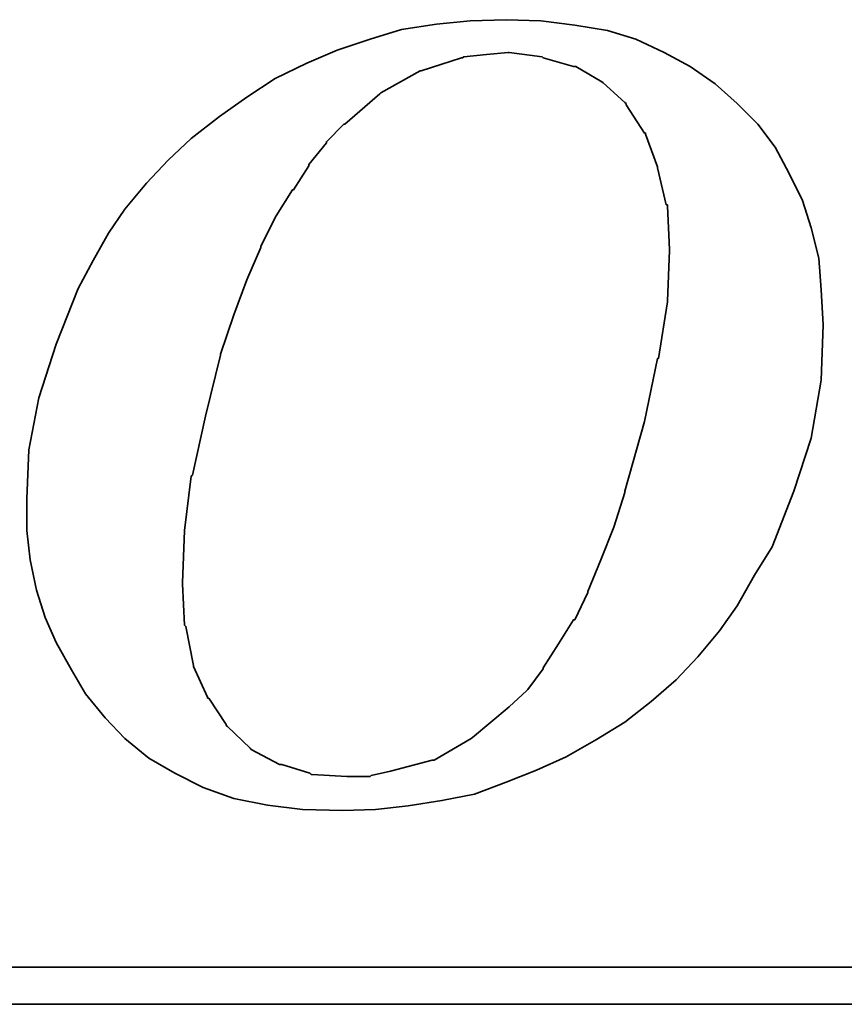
# Model space of a CAD drawing. Header units: millimetres. Extents: x -69 to 243, y -95 to 112.
# Tile 43 of 50: x 160.22 to 161.88, y 2.12 to 4.1. Entities that reach past the tile are written whole.
import ezdxf

# ---------------------------------------------------------------- set-up
doc = ezdxf.new("R2010")
doc.units = ezdxf.units.MM
doc.layers.add('DIM', color=4, linetype='Continuous')
doc.layers.add('layer 1', color=7, linetype='Continuous')

# ---------------------------------------------------------------- blocks, each defined once
blk = doc.blocks.new('TBI MOTION logo(完整正式版)')
at = {"layer": 'layer 1', "color": 22, "lineweight": 35}
for points, knots in [([(35.79625, -6.98375), (35.79625, -6.98375), (36.23125, -7.43875), (36.23125, -7.43875), (36.23125, -7.43875), (36.23125, -7.43875), (36.75625, -7.87125), (36.75625, -7.87125), (36.75625, -7.87125), (36.75625, -7.87125), (37.33125, -8.20375), (37.33125, -8.20375), (37.33125, -8.20375), (37.33125, -8.20375), (37.95625, -8.51875), (37.95625, -8.51875), (37.95625, -8.51875), (37.95625, -8.51875), (38.62625, -8.75875), (38.62625, -8.75875), (38.62625, -8.75875), (38.62625, -8.75875), (39.37125, -8.90375), (39.37125, -8.90375), (39.37125, -8.90375), (39.37125, -8.90375), (40.14125, -8.99875), (40.14125, -8.99875), (40.14125, -8.99875), (40.14125, -8.99875), (41.02625, -9.02375), (41.02625, -9.02375), (41.02625, -9.02375), (41.02625, -9.02375), (41.74625, -8.99875), (41.74625, -8.99875), (41.74625, -8.99875), (41.74625, -8.99875), (42.46625, -8.92375), (42.46625, -8.92375), (42.46625, -8.92375), (42.46625, -8.92375), (43.21125, -8.80625), (43.21125, -8.80625), (43.21125, -8.80625), (43.21125, -8.80625), (43.93125, -8.66375), (43.93125, -8.66375), (43.93125, -8.66375), (43.93125, -8.66375), (44.62625, -8.39875), (44.62625, -8.39875), (44.62625, -8.39875), (44.62625, -8.39875), (45.29625, -8.13375), (45.29625, -8.13375), (45.29625, -8.13375), (45.29625, -8.13375), (45.94625, -7.84375), (45.94625, -7.84375), (45.94625, -7.84375), (45.94625, -7.84375), (46.61625, -7.46375), (46.61625, -7.46375), (46.61625, -7.46375), (46.61625, -7.46375), (47.24125, -7.07875), (47.24125, -7.07875), (47.24125, -7.07875), (47.24125, -7.07875), (47.81625, -6.62375), (47.81625, -6.62375), (47.81625, -6.62375), (47.81625, -6.62375), (48.36875, -6.14375), (48.36875, -6.14375), (48.36875, -6.14375), (48.36875, -6.14375), (48.84625, -5.64125), (48.84625, -5.64125), (48.84625, -5.64125), (48.84625, -5.64125), (49.32625, -5.06375), (49.32625, -5.06375), (49.32625, -5.06375), (49.32625, -5.06375), (49.71125, -4.51374), (49.71125, -4.51374), (49.71125, -4.51374), (49.71125, -4.51374), (50.09625, -3.83874), (50.09625, -3.83874), (50.09625, -3.83874), (50.09625, -3.83874), (50.48125, -3.21374), (50.48125, -3.21374), (50.48125, -3.21374), (50.48125, -3.21374), (50.96125, -1.99125), (50.96125, -1.99125), (50.96125, -1.99125), (50.96125, -1.99125), (51.34375, -0.81875), (51.34375, -0.81875), (51.34375, -0.81875), (51.34375, -0.81875), (51.56125, 0.45624), (51.56125, 0.45624), (51.56125, 0.45624), (51.56125, 0.45624), (51.60625, 1.67624), (51.60625, 1.67624), (51.60625, 1.67624), (51.60625, 1.67624), (51.56125, 2.44625), (51.56125, 2.44625), (51.56125, 2.44625), (51.56125, 2.44625), (51.51125, 3.14125), (51.51125, 3.14125), (51.51125, 3.14125), (51.51125, 3.14125), (51.34375, 3.81125), (51.34375, 3.81125), (51.34375, 3.81125), (51.34375, 3.81125), (51.15125, 4.41125), (51.15125, 4.41125), (51.15125, 4.41125), (51.15125, 4.41125), (50.86125, 5.01125), (50.86125, 5.01125), (50.86125, 5.01125), (50.86125, 5.01125), (50.55125, 5.58875), (50.55125, 5.58875), (50.55125, 5.58875), (50.55125, 5.58875), (50.16625, 6.09125), (50.16625, 6.09125), (50.16625, 6.09125), (50.16625, 6.09125), (49.71125, 6.54875), (49.71125, 6.54875), (49.71125, 6.54875), (49.71125, 6.54875), (49.23125, 6.98125), (49.23125, 6.98125), (49.23125, 6.98125), (49.23125, 6.98125), (48.67875, 7.36625), (48.67875, 7.36625), (48.67875, 7.36625), (48.67875, 7.36625), (48.10375, 7.67625), (48.10375, 7.67625), (48.10375, 7.67625), (48.10375, 7.67625), (47.48125, 7.96375), (47.48125, 7.96375), (47.48125, 7.96375), (47.48125, 7.96375), (46.85625, 8.15625), (46.85625, 8.15625), (46.85625, 8.15625), (46.85625, 8.15625), (46.13625, 8.27624), (46.13625, 8.27624), (46.13625, 8.27624), (46.13625, 8.27624), (45.39125, 8.37125), (45.39125, 8.37125), (45.39125, 8.37125), (45.39125, 8.37125), (44.62625, 8.39624), (44.62625, 8.39624), (44.62625, 8.39624), (44.62625, 8.39624), (43.83625, 8.37125), (43.83625, 8.37125), (43.83625, 8.37125), (43.83625, 8.37125), (43.09125, 8.30125), (43.09125, 8.30125), (43.09125, 8.30125), (43.09125, 8.30125), (42.32125, 8.18125), (42.32125, 8.18125), (42.32125, 8.18125), (42.32125, 8.18125), (41.62875, 7.96375), (41.62875, 7.96375), (41.62875, 7.96375), (41.62875, 7.96375), (40.90625, 7.72625), (40.90625, 7.72625), (40.90625, 7.72625), (40.90625, 7.72625), (40.23624, 7.43625), (40.23624, 7.43625), (40.23624, 7.43625), (40.23624, 7.43625), (39.54124, 7.10125), (39.54124, 7.10125), (39.54124, 7.10125), (39.54124, 7.10125), (38.91625, 6.69125), (38.91625, 6.69125), (38.91625, 6.69125), (38.91625, 6.69125), (38.31625, 6.26125), (38.31625, 6.26125), (38.31625, 6.26125), (38.31625, 6.26125), (37.69125, 5.78125), (37.69125, 5.78125), (37.69125, 5.78125), (37.69125, 5.78125), (37.18625, 5.30125), (37.18625, 5.30125), (37.18625, 5.30125), (37.18625, 5.30125), (36.70625, 4.79624), (36.70625, 4.79624), (36.70625, 4.79624), (36.70625, 4.79624), (36.23125, 4.22125), (36.23125, 4.22125), (36.23125, 4.22125), (36.23125, 4.22125), (35.87124, 3.69375), (35.87124, 3.69375), (35.87124, 3.69375), (35.87124, 3.69375), (35.53125, 3.09125), (35.53125, 3.09125), (35.53125, 3.09125), (35.53125, 3.09125), (35.19875, 2.47125), (35.19875, 2.47125), (35.19875, 2.47125), (35.19875, 2.47125), (34.71625, 1.24625), (34.71625, 1.24625), (34.71625, 1.24625), (34.71625, 1.24625), (34.33125, 0.06874), (34.33125, 0.06874), (34.33125, 0.06874), (34.33125, 0.06874), (34.11625, -1.07875), (34.11625, -1.07875), (34.11625, -1.07875), (34.11625, -1.07875), (34.07125, -2.15875), (34.07125, -2.15875), (34.07125, -2.15875), (34.07125, -2.15875), (34.07125, -2.85375), (34.07125, -2.85375), (34.07125, -2.85375), (34.07125, -2.85375), (34.14125, -3.50375), (34.14125, -3.50375), (34.14125, -3.50375), (34.14125, -3.50375), (34.28625, -4.17375), (34.28625, -4.17375), (34.28625, -4.17375), (34.28625, -4.17375), (34.47625, -4.77624), (34.47625, -4.77624), (34.47625, -4.77624), (34.47625, -4.77624), (34.71625, -5.32625), (34.71625, -5.32625), (34.71625, -5.32625), (34.71625, -5.32625), (35.05375, -5.92875), (35.05375, -5.92875), (35.05375, -5.92875), (35.05375, -5.92875), (35.36375, -6.45375), (35.36375, -6.45375), (35.36375, -6.45375), (35.36375, -6.45375), (35.79625, -6.98375), (35.79625, -6.98375)], [0, 0, 0, 0, 0.01388889, 0.01388889, 0.01388889, 0.01388889, 0.02777778, 0.02777778, 0.02777778, 0.02777778, 0.04166667, 0.04166667, 0.04166667, 0.04166667, 0.05555556, 0.05555556, 0.05555556, 0.05555556, 0.06944444, 0.06944444, 0.06944444, 0.06944444, 0.08333333, 0.08333333, 0.08333333, 0.08333333, 0.09722222, 0.09722222, 0.09722222, 0.09722222, 0.11111111, 0.11111111, 0.11111111, 0.11111111, 0.125, 0.125, 0.125, 0.125, 0.13888889, 0.13888889, 0.13888889, 0.13888889, 0.15277778, 0.15277778, 0.15277778, 0.15277778, 0.16666667, 0.16666667, 0.16666667, 0.16666667, 0.18055556, 0.18055556, 0.18055556, 0.18055556, 0.19444444, 0.19444444, 0.19444444, 0.19444444, 0.20833333, 0.20833333, 0.20833333, 0.20833333, 0.22222222, 0.22222222, 0.22222222, 0.22222222, 0.23611111, 0.23611111, 0.23611111, 0.23611111, 0.25, 0.25, 0.25, 0.25, 0.26388889, 0.26388889, 0.26388889, 0.26388889, 0.27777778, 0.27777778, 0.27777778, 0.27777778, 0.29166667, 0.29166667, 0.29166667, 0.29166667, 0.30555556, 0.30555556, 0.30555556, 0.30555556, 0.31944444, 0.31944444, 0.31944444, 0.31944444, 0.33333333, 0.33333333, 0.33333333, 0.33333333, 0.34722222, 0.34722222, 0.34722222, 0.34722222, 0.36111111, 0.36111111, 0.36111111, 0.36111111, 0.375, 0.375, 0.375, 0.375, 0.38888889, 0.38888889, 0.38888889, 0.38888889, 0.40277778, 0.40277778, 0.40277778, 0.40277778, 0.41666667, 0.41666667, 0.41666667, 0.41666667, 0.43055556, 0.43055556, 0.43055556, 0.43055556, 0.44444444, 0.44444444, 0.44444444, 0.44444444, 0.45833333, 0.45833333, 0.45833333, 0.45833333, 0.47222222, 0.47222222, 0.47222222, 0.47222222, 0.48611111, 0.48611111, 0.48611111, 0.48611111, 0.5, 0.5, 0.5, 0.5, 0.51388889, 0.51388889, 0.51388889, 0.51388889, 0.52777778, 0.52777778, 0.52777778, 0.52777778, 0.54166667, 0.54166667, 0.54166667, 0.54166667, 0.55555556, 0.55555556, 0.55555556, 0.55555556, 0.56944444, 0.56944444, 0.56944444, 0.56944444, 0.58333333, 0.58333333, 0.58333333, 0.58333333, 0.59722222, 0.59722222, 0.59722222, 0.59722222, 0.61111111, 0.61111111, 0.61111111, 0.61111111, 0.625, 0.625, 0.625, 0.625, 0.63888889, 0.63888889, 0.63888889, 0.63888889, 0.65277778, 0.65277778, 0.65277778, 0.65277778, 0.66666667, 0.66666667, 0.66666667, 0.66666667, 0.68055556, 0.68055556, 0.68055556, 0.68055556, 0.69444444, 0.69444444, 0.69444444, 0.69444444, 0.70833333, 0.70833333, 0.70833333, 0.70833333, 0.72222222, 0.72222222, 0.72222222, 0.72222222, 0.73611111, 0.73611111, 0.73611111, 0.73611111, 0.75, 0.75, 0.75, 0.75, 0.76388889, 0.76388889, 0.76388889, 0.76388889, 0.77777778, 0.77777778, 0.77777778, 0.77777778, 0.79166667, 0.79166667, 0.79166667, 0.79166667, 0.80555556, 0.80555556, 0.80555556, 0.80555556, 0.81944444, 0.81944444, 0.81944444, 0.81944444, 0.83333333, 0.83333333, 0.83333333, 0.83333333, 0.84722222, 0.84722222, 0.84722222, 0.84722222, 0.86111111, 0.86111111, 0.86111111, 0.86111111, 0.875, 0.875, 0.875, 0.875, 0.88888889, 0.88888889, 0.88888889, 0.88888889, 0.90277778, 0.90277778, 0.90277778, 0.90277778, 0.91666667, 0.91666667, 0.91666667, 0.91666667, 0.93055556, 0.93055556, 0.93055556, 0.93055556, 0.94444444, 0.94444444, 0.94444444, 0.94444444, 0.95833333, 0.95833333, 0.95833333, 0.95833333, 0.97222222, 0.97222222, 0.97222222, 0.97222222, 0.98611111, 0.98611111, 0.98611111, 0.98611111, 1, 1, 1, 1]), ([(38.33875, 1.03124), (38.33875, 1.03124), (38.62625, 1.89625), (38.62625, 1.89625), (38.62625, 1.89625), (38.62625, 1.89625), (38.91625, 2.66375), (38.91625, 2.66375), (38.91625, 2.66375), (38.91625, 2.66375), (39.22625, 3.38125), (39.22625, 3.38125), (39.22625, 3.38125), (39.22625, 3.38125), (39.22625, 3.40624), (39.22625, 3.40624), (39.22625, 3.40624), (39.22625, 3.40624), (39.56124, 4.07624), (39.56124, 4.07624), (39.56124, 4.07624), (39.56124, 4.07624), (39.92125, 4.65125), (39.92125, 4.65125), (39.92125, 4.65125), (39.92125, 4.65125), (39.94625, 4.65125), (39.94625, 4.65125), (39.94625, 4.65125), (39.94625, 4.65125), (40.28125, 5.17875), (40.28125, 5.17875), (40.28125, 5.17875), (40.28125, 5.17875), (40.28125, 5.20375), (40.28125, 5.20375), (40.28125, 5.20375), (40.28125, 5.20375), (40.66875, 5.68625), (40.66875, 5.68625), (40.66875, 5.68625), (40.66875, 5.68625), (40.66875, 5.70625), (40.66875, 5.70625), (40.66875, 5.70625), (40.66875, 5.70625), (41.05124, 6.09125), (41.05124, 6.09125), (41.05124, 6.09125), (41.05124, 6.09125), (41.07625, 6.09125), (41.07625, 6.09125), (41.07625, 6.09125), (41.07625, 6.09125), (41.84125, 6.76625), (41.84125, 6.76625), (41.84125, 6.76625), (41.84125, 6.76625), (41.86625, 6.78625), (41.86625, 6.78625), (41.86625, 6.78625), (41.86625, 6.78625), (42.73125, 7.26624), (42.73125, 7.26624), (42.73125, 7.26624), (42.73125, 7.26624), (42.75625, 7.26624), (42.75625, 7.26624), (42.75625, 7.26624), (42.75625, 7.26624), (43.18625, 7.41125), (43.18625, 7.41125), (43.18625, 7.41125), (43.18625, 7.41125), (43.64125, 7.55625), (43.64125, 7.55625), (43.64125, 7.55625), (43.64125, 7.55625), (43.66625, 7.55625), (43.66625, 7.55625), (43.66625, 7.55625), (43.66625, 7.55625), (43.69125, 7.58124), (43.69125, 7.58124), (43.69125, 7.58124), (43.69125, 7.58124), (44.19125, 7.62625), (44.19125, 7.62625), (44.19125, 7.62625), (44.19125, 7.62625), (44.67125, 7.67625), (44.67125, 7.67625), (44.67125, 7.67625), (44.67125, 7.67625), (44.69625, 7.67625), (44.69625, 7.67625), (44.69625, 7.67625), (44.69625, 7.67625), (45.41875, 7.58124), (45.41875, 7.58124), (45.41875, 7.58124), (45.41875, 7.58124), (45.44125, 7.55625), (45.44125, 7.55625), (45.44125, 7.55625), (45.44125, 7.55625), (46.11125, 7.36625), (46.11125, 7.36625), (46.11125, 7.36625), (46.11125, 7.36625), (46.13625, 7.36625), (46.13625, 7.36625), (46.13625, 7.36625), (46.13625, 7.36625), (46.15875, 7.36625), (46.15875, 7.36625), (46.15875, 7.36625), (46.15875, 7.36625), (46.73625, 7.02624), (46.73625, 7.02624), (46.73625, 7.02624), (46.73625, 7.02624), (46.76125, 7.00624), (46.76125, 7.00624), (46.76125, 7.00624), (46.76125, 7.00624), (47.24125, 6.57124), (47.24125, 6.57124), (47.24125, 6.57124), (47.24125, 6.57124), (47.26625, 6.54875), (47.26625, 6.54875), (47.26625, 6.54875), (47.26625, 6.54875), (47.26625, 6.52375), (47.26625, 6.52375), (47.26625, 6.52375), (47.26625, 6.52375), (47.67375, 5.89875), (47.67375, 5.89875), (47.67375, 5.89875), (47.67375, 5.89875), (47.69625, 5.89875), (47.69625, 5.89875), (47.69625, 5.89875), (47.69625, 5.89875), (47.69625, 5.87625), (47.69625, 5.87625), (47.69625, 5.87625), (47.69625, 5.87625), (47.96125, 5.15625), (47.96125, 5.15625), (47.96125, 5.15625), (47.96125, 5.15625), (47.96125, 5.13125), (47.96125, 5.13125), (47.96125, 5.13125), (47.96125, 5.13125), (48.15125, 4.31875), (48.15125, 4.31875), (48.15125, 4.31875), (48.15125, 4.31875), (48.17625, 4.31875), (48.17625, 4.31875), (48.17625, 4.31875), (48.17625, 4.31875), (48.17625, 4.29125), (48.17625, 4.29125), (48.17625, 4.29125), (48.17625, 4.29125), (48.22625, 3.33125), (48.22625, 3.33125), (48.22625, 3.33125), (48.22625, 3.33125), (48.22625, 3.30875), (48.22625, 3.30875), (48.22625, 3.30875), (48.22625, 3.30875), (48.17625, 2.20624), (48.17625, 2.20624), (48.17625, 2.20624), (48.17625, 2.20624), (48.17625, 2.18124), (48.17625, 2.18124), (48.17625, 2.18124), (48.17625, 2.18124), (47.98375, 0.93624), (47.98375, 0.93624), (47.98375, 0.93624), (47.98375, 0.93624), (47.96125, 0.93624), (47.96125, 0.93624), (47.96125, 0.93624), (47.96125, 0.93624), (47.67375, -0.45874), (47.67375, -0.45874), (47.67375, -0.45874), (47.67375, -0.45874), (47.24125, -1.99125), (47.24125, -1.99125), (47.24125, -1.99125), (47.24125, -1.99125), (47.24125, -2.01874), (47.24125, -2.01874), (47.24125, -2.01874), (47.24125, -2.01874), (47.00125, -2.78375), (47.00125, -2.78375), (47.00125, -2.78375), (47.00125, -2.78375), (46.71125, -3.50375), (46.71125, -3.50375), (46.71125, -3.50375), (46.71125, -3.50375), (46.42625, -4.19875), (46.42625, -4.19875), (46.42625, -4.19875), (46.42625, -4.19875), (46.42625, -4.22375), (46.42625, -4.22375), (46.42625, -4.22375), (46.42625, -4.22375), (46.13625, -4.82374), (46.13625, -4.82374), (46.13625, -4.82374), (46.13625, -4.82374), (46.11125, -4.82374), (46.11125, -4.82374), (46.11125, -4.82374), (46.11125, -4.82374), (45.77625, -5.35125), (45.77625, -5.35125), (45.77625, -5.35125), (45.77625, -5.35125), (45.44125, -5.87875), (45.44125, -5.87875), (45.44125, -5.87875), (45.44125, -5.87875), (45.44125, -5.90375), (45.44125, -5.90375), (45.44125, -5.90375), (45.44125, -5.90375), (45.10625, -6.35875), (45.10625, -6.35875), (45.10625, -6.35875), (45.10625, -6.35875), (45.08125, -6.38375), (45.08125, -6.38375), (45.08125, -6.38375), (45.08125, -6.38375), (44.69625, -6.74375), (44.69625, -6.74375), (44.69625, -6.74375), (44.69625, -6.74375), (43.88375, -7.41625), (43.88375, -7.41625), (43.88375, -7.41625), (43.88375, -7.41625), (43.85625, -7.43875), (43.85625, -7.43875), (43.85625, -7.43875), (43.85625, -7.43875), (43.04125, -7.91875), (43.04125, -7.91875), (43.04125, -7.91875), (43.04125, -7.91875), (43.01625, -7.91875), (43.01625, -7.91875), (43.01625, -7.91875), (43.01625, -7.91875), (42.99625, -7.91875), (42.99625, -7.91875), (42.99625, -7.91875), (42.99625, -7.91875), (42.08125, -8.15875), (42.08125, -8.15875), (42.08125, -8.15875), (42.08125, -8.15875), (41.65125, -8.25625), (41.65125, -8.25625), (41.65125, -8.25625), (41.65125, -8.25625), (41.62875, -8.27875), (41.62875, -8.27875), (41.62875, -8.27875), (41.62875, -8.27875), (41.60125, -8.27875), (41.60125, -8.27875), (41.60125, -8.27875), (41.60125, -8.27875), (41.12125, -8.27875), (41.12125, -8.27875), (41.12125, -8.27875), (41.12125, -8.27875), (40.35624, -8.23125), (40.35624, -8.23125), (40.35624, -8.23125), (40.35624, -8.23125), (40.33125, -8.23125), (40.33125, -8.23125), (40.33125, -8.23125), (40.33125, -8.23125), (40.30625, -8.20375), (40.30625, -8.20375), (40.30625, -8.20375), (40.30625, -8.20375), (39.68375, -8.01375), (39.68375, -8.01375), (39.68375, -8.01375), (39.68375, -8.01375), (39.66124, -8.01375), (39.66124, -8.01375), (39.66124, -8.01375), (39.66124, -8.01375), (39.63625, -8.01375), (39.63625, -8.01375), (39.63625, -8.01375), (39.63625, -8.01375), (39.01125, -7.67875), (39.01125, -7.67875), (39.01125, -7.67875), (39.01125, -7.67875), (38.98875, -7.65375), (38.98875, -7.65375), (38.98875, -7.65375), (38.98875, -7.65375), (38.48625, -7.17375), (38.48625, -7.17375), (38.48625, -7.17375), (38.48625, -7.17375), (38.45875, -7.14875), (38.45875, -7.14875), (38.45875, -7.14875), (38.45875, -7.14875), (38.45875, -7.12875), (38.45875, -7.12875), (38.45875, -7.12875), (38.45875, -7.12875), (38.07625, -6.54875), (38.07625, -6.54875), (38.07625, -6.54875), (38.07625, -6.54875), (38.05125, -6.54875), (38.05125, -6.54875), (38.05125, -6.54875), (38.05125, -6.54875), (38.05125, -6.52875), (38.05125, -6.52875), (38.05125, -6.52875), (38.05125, -6.52875), (37.74125, -5.85375), (37.74125, -5.85375), (37.74125, -5.85375), (37.74125, -5.85375), (37.74125, -5.82875), (37.74125, -5.82875), (37.74125, -5.82875), (37.74125, -5.82875), (37.57375, -4.96875), (37.57375, -4.96875), (37.57375, -4.96875), (37.57375, -4.96875), (37.54625, -4.94375), (37.54625, -4.94375), (37.54625, -4.94375), (37.54625, -4.94375), (37.50125, -4.03375), (37.50125, -4.03375), (37.50125, -4.03375), (37.50125, -4.03375), (37.50125, -4.00875), (37.50125, -4.00875), (37.50125, -4.00875), (37.50125, -4.00875), (37.54625, -2.85375), (37.54625, -2.85375), (37.54625, -2.85375), (37.54625, -2.85375), (37.69125, -1.65875), (37.69125, -1.65875), (37.69125, -1.65875), (37.69125, -1.65875), (37.71624, -1.63375), (37.71624, -1.63375), (37.71624, -1.63375), (37.71624, -1.63375), (38.00375, -0.33875), (38.00375, -0.33875), (38.00375, -0.33875), (38.00375, -0.33875), (38.33875, 1.00624), (38.33875, 1.00624), (38.33875, 1.00624), (38.33875, 1.00624), (38.33875, 1.03124), (38.33875, 1.03124)], [0, 0, 0, 0, 0.01010101, 0.01010101, 0.01010101, 0.01010101, 0.02020202, 0.02020202, 0.02020202, 0.02020202, 0.03030303, 0.03030303, 0.03030303, 0.03030303, 0.04040404, 0.04040404, 0.04040404, 0.04040404, 0.05050505, 0.05050505, 0.05050505, 0.05050505, 0.06060606, 0.06060606, 0.06060606, 0.06060606, 0.07070707, 0.07070707, 0.07070707, 0.07070707, 0.08080808, 0.08080808, 0.08080808, 0.08080808, 0.09090909, 0.09090909, 0.09090909, 0.09090909, 0.1010101, 0.1010101, 0.1010101, 0.1010101, 0.11111111, 0.11111111, 0.11111111, 0.11111111, 0.12121212, 0.12121212, 0.12121212, 0.12121212, 0.13131313, 0.13131313, 0.13131313, 0.13131313, 0.14141414, 0.14141414, 0.14141414, 0.14141414, 0.15151515, 0.15151515, 0.15151515, 0.15151515, 0.16161616, 0.16161616, 0.16161616, 0.16161616, 0.17171717, 0.17171717, 0.17171717, 0.17171717, 0.18181818, 0.18181818, 0.18181818, 0.18181818, 0.19191919, 0.19191919, 0.19191919, 0.19191919, 0.2020202, 0.2020202, 0.2020202, 0.2020202, 0.21212121, 0.21212121, 0.21212121, 0.21212121, 0.22222222, 0.22222222, 0.22222222, 0.22222222, 0.23232323, 0.23232323, 0.23232323, 0.23232323, 0.24242424, 0.24242424, 0.24242424, 0.24242424, 0.25252525, 0.25252525, 0.25252525, 0.25252525, 0.26262626, 0.26262626, 0.26262626, 0.26262626, 0.27272727, 0.27272727, 0.27272727, 0.27272727, 0.28282828, 0.28282828, 0.28282828, 0.28282828, 0.29292929, 0.29292929, 0.29292929, 0.29292929, 0.3030303, 0.3030303, 0.3030303, 0.3030303, 0.31313131, 0.31313131, 0.31313131, 0.31313131, 0.32323232, 0.32323232, 0.32323232, 0.32323232, 0.33333333, 0.33333333, 0.33333333, 0.33333333, 0.34343434, 0.34343434, 0.34343434, 0.34343434, 0.35353535, 0.35353535, 0.35353535, 0.35353535, 0.36363636, 0.36363636, 0.36363636, 0.36363636, 0.37373737, 0.37373737, 0.37373737, 0.37373737, 0.38383838, 0.38383838, 0.38383838, 0.38383838, 0.39393939, 0.39393939, 0.39393939, 0.39393939, 0.4040404, 0.4040404, 0.4040404, 0.4040404, 0.41414141, 0.41414141, 0.41414141, 0.41414141, 0.42424242, 0.42424242, 0.42424242, 0.42424242, 0.43434343, 0.43434343, 0.43434343, 0.43434343, 0.44444444, 0.44444444, 0.44444444, 0.44444444, 0.45454545, 0.45454545, 0.45454545, 0.45454545, 0.46464646, 0.46464646, 0.46464646, 0.46464646, 0.47474747, 0.47474747, 0.47474747, 0.47474747, 0.48484848, 0.48484848, 0.48484848, 0.48484848, 0.49494949, 0.49494949, 0.49494949, 0.49494949, 0.50505051, 0.50505051, 0.50505051, 0.50505051, 0.51515152, 0.51515152, 0.51515152, 0.51515152, 0.52525253, 0.52525253, 0.52525253, 0.52525253, 0.53535354, 0.53535354, 0.53535354, 0.53535354, 0.54545455, 0.54545455, 0.54545455, 0.54545455, 0.55555556, 0.55555556, 0.55555556, 0.55555556, 0.56565657, 0.56565657, 0.56565657, 0.56565657, 0.57575758, 0.57575758, 0.57575758, 0.57575758, 0.58585859, 0.58585859, 0.58585859, 0.58585859, 0.5959596, 0.5959596, 0.5959596, 0.5959596, 0.60606061, 0.60606061, 0.60606061, 0.60606061, 0.61616162, 0.61616162, 0.61616162, 0.61616162, 0.62626263, 0.62626263, 0.62626263, 0.62626263, 0.63636364, 0.63636364, 0.63636364, 0.63636364, 0.64646465, 0.64646465, 0.64646465, 0.64646465, 0.65656566, 0.65656566, 0.65656566, 0.65656566, 0.66666667, 0.66666667, 0.66666667, 0.66666667, 0.67676768, 0.67676768, 0.67676768, 0.67676768, 0.68686869, 0.68686869, 0.68686869, 0.68686869, 0.6969697, 0.6969697, 0.6969697, 0.6969697, 0.70707071, 0.70707071, 0.70707071, 0.70707071, 0.71717172, 0.71717172, 0.71717172, 0.71717172, 0.72727273, 0.72727273, 0.72727273, 0.72727273, 0.73737374, 0.73737374, 0.73737374, 0.73737374, 0.74747475, 0.74747475, 0.74747475, 0.74747475, 0.75757576, 0.75757576, 0.75757576, 0.75757576, 0.76767677, 0.76767677, 0.76767677, 0.76767677, 0.77777778, 0.77777778, 0.77777778, 0.77777778, 0.78787879, 0.78787879, 0.78787879, 0.78787879, 0.7979798, 0.7979798, 0.7979798, 0.7979798, 0.80808081, 0.80808081, 0.80808081, 0.80808081, 0.81818182, 0.81818182, 0.81818182, 0.81818182, 0.82828283, 0.82828283, 0.82828283, 0.82828283, 0.83838384, 0.83838384, 0.83838384, 0.83838384, 0.84848485, 0.84848485, 0.84848485, 0.84848485, 0.85858586, 0.85858586, 0.85858586, 0.85858586, 0.86868687, 0.86868687, 0.86868687, 0.86868687, 0.87878788, 0.87878788, 0.87878788, 0.87878788, 0.88888889, 0.88888889, 0.88888889, 0.88888889, 0.8989899, 0.8989899, 0.8989899, 0.8989899, 0.90909091, 0.90909091, 0.90909091, 0.90909091, 0.91919192, 0.91919192, 0.91919192, 0.91919192, 0.92929293, 0.92929293, 0.92929293, 0.92929293, 0.93939394, 0.93939394, 0.93939394, 0.93939394, 0.94949495, 0.94949495, 0.94949495, 0.94949495, 0.95959596, 0.95959596, 0.95959596, 0.95959596, 0.96969697, 0.96969697, 0.96969697, 0.96969697, 0.97979798, 0.97979798, 0.97979798, 0.97979798, 0.98989899, 0.98989899, 0.98989899, 0.98989899, 1, 1, 1, 1]), ([(75.90875, -9.47875), (75.90875, -9.47875), (75.90875, -12.28625), (75.90875, -12.28625), (75.90875, -12.28625), (75.90875, -12.28625), (75.90875, -12.47875), (75.90875, -12.47875), (75.90875, -12.47875), (75.90875, -12.47875), (75.71625, -12.47875), (75.71625, -12.47875), (75.71625, -12.47875), (75.71625, -12.47875), (-88.32875, -12.47875), (-88.32875, -12.47875), (-88.32875, -12.47875), (-88.32875, -12.47875), (-88.32875, -13.29375), (-88.32875, -13.29375), (-88.32875, -13.29375), (-88.32875, -13.29375), (82.89125, -13.29375), (82.89125, -13.29375), (82.89125, -13.29375), (82.89125, -13.29375), (75.90875, -9.47875), (75.90875, -9.47875)], [0, 0, 0, 0, 0.14285714, 0.14285714, 0.14285714, 0.14285714, 0.28571429, 0.28571429, 0.28571429, 0.28571429, 0.42857143, 0.42857143, 0.42857143, 0.42857143, 0.57142857, 0.57142857, 0.57142857, 0.57142857, 0.71428571, 0.71428571, 0.71428571, 0.71428571, 0.85714286, 0.85714286, 0.85714286, 0.85714286, 1, 1, 1, 1])]:
    blk.add_open_spline(points, degree=3, knots=knots, dxfattribs=at)

msp = doc.modelspace()

# ---------------------------------------------------------------- block references
at = {"layer": 'DIM', "color": 7, "xscale": 0.0915905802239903, "yscale": 0.0915905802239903, "zscale": 0.0915905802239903}
msp.add_blockref('TBI MOTION logo(完整正式版)', (157.1104, 3.3334), dxfattribs=at)

doc.saveas('drawing.dxf')
